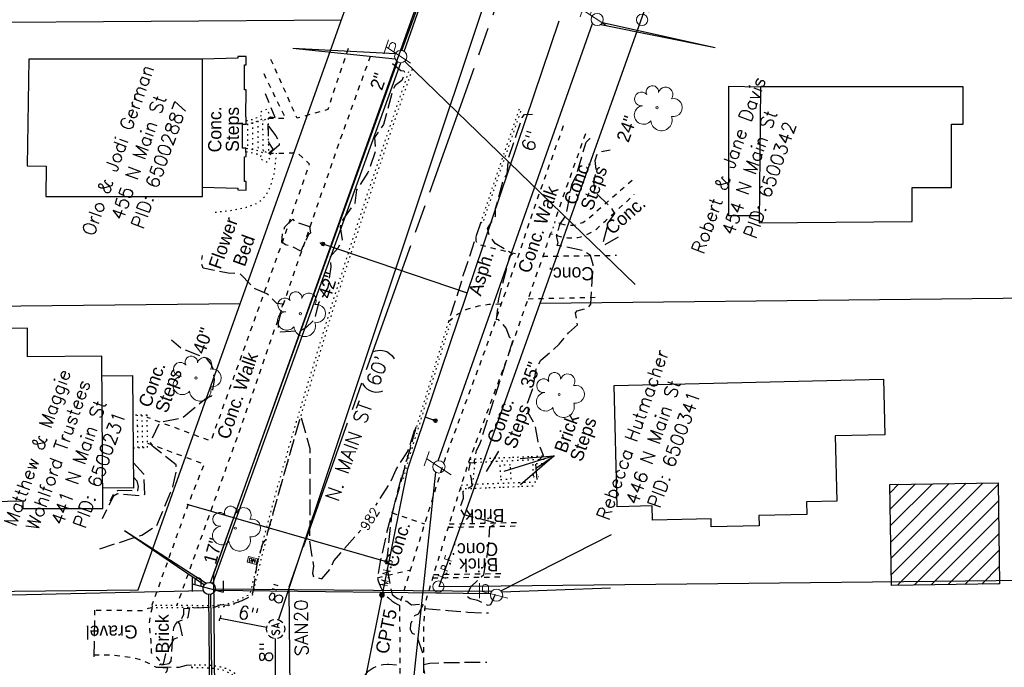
# Model space of a CAD drawing. Extents: x 2300122 to 2305194, y 360020 to 364238.
# Tile 65 of 93: x 2301739 to 2301948, y 362423 to 362561. Entities that reach past the tile are written whole.
import ezdxf
from ezdxf.enums import TextEntityAlignment as Align

# ---------------------------------------------------------------- set-up
doc = ezdxf.new("R2010")
doc.units = 0
doc.header["$LTSCALE"] = 20
doc.header["$MEASUREMENT"] = 0
doc.set_wipeout_variables(frame=1)
for name, pattern in [('CL', [2, 0.3, -0.15, 1.4, -0.15]), ('foctvex', [0]), ('gasex', [0]), ('OhDOT_USTN1', [0.055, 0.014, -0.041]), ('OhDOT_USTN3', [0.22, 0.165, -0.055]), ('OhDOT_USTN5', [0.11, 0.055, -0.055]), ('ohelecex', [0]), ('ohteleex', [0]), ('rowex', [0]), ('sanex', [0]), ('waterex', [0])]:
    doc.linetypes.add(name, pattern=pattern)
for name, color, linetype in [('BD_X_Building', 231, 'Continuous'), ('BD_X_Porch_or_Deck', 7, 'Continuous'), ('DT_X_Contour_Major', 132, 'OhDOT_USTN3'), ('DT_X_Contour_Minor', 136, 'OhDOT_USTN3'), ('DT_X_Contour_Text', 7, 'Continuous'), ('DV_X_Property_Line', 7, 'Continuous'), ('PV_X_Curb', 120, 'OhDOT_USTN1'), ('PV_X_Driveway', 7, 'OhDOT_USTN5'), ('PV_X_EOP', 7, 'OhDOT_USTN3'), ('PV_X_Steps', 120, 'OhDOT_USTN1'), ('PV_X_Text', 7, 'Continuous'), ('PV_X_Walk', 120, 'OhDOT_USTN5'), ('RD_P_Cells', 7, 'Continuous'), ('RD_X_Cells', 7, 'Continuous'), ('RW_X_CL', 6, 'CL'), ('RW_X_Fee_RW', 6, 'rowex'), ('RW_X_Text', 7, 'Continuous'), ('SV_P_Control_Cells_Set', 7, 'Continuous'), ('SV_X_Mon_Cells_Found', 7, 'Continuous'), ('SV_X_Text', 7, 'Continuous'), ('SV_X_Text_Name', 7, 'Continuous'), ('UT_X_Electric_Cells', 1, 'Continuous'), ('UT_X_Gas', 2, 'gasex'), ('UT_X_Gas_Text', 7, 'Continuous'), ('UT_X_Overhead_Electric', 1, 'ohelecex'), ('UT_X_Overhead_Telecom', 30, 'ohteleex'), ('UT_X_Sanitary_Cells', 3, 'Continuous'), ('UT_X_Sanitary_Line', 3, 'sanex'), ('UT_X_Sanitary_Text', 7, 'Continuous'), ('UT_X_Telecom_Cells', 30, 'Continuous'), ('UT_X_Water', 133, 'waterex'), ('UT_X_Water_Cells', 133, 'Continuous'), ('UT_X_Water_Text', 7, 'Continuous'), ('VG_X_Cells', 3, 'Continuous'), ('VG_X_Flower_Bed', 3, 'OhDOT_USTN1'), ('VG_X_Text', 7, 'Continuous')]:
    doc.layers.add(name, color=color, linetype=linetype)
doc.layers.add('RD_P_Cells (Construction)', color=7, linetype='Continuous', lineweight=0)
doc.styles.add('Simplex Normal (0.14)', font='Simplex.shx')
doc.styles.add('Straight Normal (0.14) Font 30', font='font30.shx', dxfattribs={"height": 0.14})
doc.styles.add('Straight-Normal', font='font30.shx', dxfattribs={"height": 0.14})

# ---------------------------------------------------------------- blocks, each defined once
blk = doc.blocks.new('smh')
at = {"linetype": 'Continuous', "flags": 128}
for points in [[(-0.33, 0.69), (-0.36, 0.71), (-0.4, 0.74), (-0.51, 0.78), (-0.65, 0.8), (-0.75, 0.8), (-0.79, 0.8), (-0.95, 0.76), (-1.09, 0.69), (-1.18, 0.59), (-1.2, 0.49), (-1.2, 0.41), (-1.18, 0.31), (-1.08, 0.22), (-0.38, -0.16), (-0.32, -0.21), (-0.29, -0.26), (-0.27, -0.33), (-0.27, -0.41), (-0.28, -0.48), (-0.29, -0.53), (-0.32, -0.6), (-0.34, -0.65), (-0.37, -0.69), (-0.41, -0.72), (-0.45, -0.75), (-0.5, -0.77), (-0.53, -0.79), (-0.65, -0.8), (-0.82, -0.8), (-0.94, -0.77), (-1.1, -0.69), (-1.2, -0.61)], [(0.21, -0.8), (0.71, 0.8), (1.2, -0.8)], [(1.08, -0.42), (0.34, -0.42)]]:
    blk.add_lwpolyline(points, dxfattribs=at)
at = {"linetype": 'Continuous'}
for start, end in [(130.0806, 170.0721), (70.0577, 110.1061), (10.0169, 50.0392), (190.0169, 230.0392), (250.0577, 290.0473), (310.0114, 350.0264)]:
    blk.add_arc((0, 0), 2, start, end, dxfattribs=at)
blk = doc.blocks.new('ODOT SANITARY MANHOLE')
blk.add_blockref('smh', (0, 0))
blk = doc.blocks.new('CONTINUE')
at = {"flags": 128}
blk.add_lwpolyline([(-0.02, -0.58, -0.273937), (0, 0, 0.273937), (0.02, 0.58)], format="xyb", dxfattribs=at)
blk = doc.blocks.new('TREE')
at = {"layer": 'VG_X_Cells', "color": 3, "linetype": 'Continuous', "lineweight": 0}
blk.add_circle((0, 0), 0.012, dxfattribs=at)
for centre, radius, start, end in [((-0.049, 0.168), 0.0658, 354.0047, 205.9741), ((0.091, 0.141), 0.0776, 323.83, 165.0376), ((-0.165, 0.093), 0.0735, 39.0625, 279.5412), ((-0.143, -0.077), 0.0987, 96.1722, 320.5737), ((0.173, 0.002), 0.0957, 259.1453, 101.4596), ((0.047, -0.13), 0.114, 184.9476, 19.4572)]:
    blk.add_arc(centre, radius, start, end, dxfattribs=at)
blk = doc.blocks.new('WSS')
at = {"layer": 'Defpoints', "color": 133, "linetype": 'Continuous', "lineweight": 30}
blk.add_point((0, 0), dxfattribs=at)
at = {"layer": 'UT_X_Water_Cells', "color": 133, "linetype": 'Continuous', "lineweight": 0}
for p, q in [((0.032, 0.106), (-0.032, 0.106)), ((0, 0.074), (0, 0.138)), ((0.02, 0.008), (0.055, -0.01))]:
    blk.add_line(p, q, dxfattribs=at)
at = {"layer": 'UT_X_Water_Cells', "color": 133, "linetype": 'Continuous', "lineweight": 0, "flags": 128}
for points in [[(-0.059, 0.045), (-0.074, 0.03), (-0.074, -0.03), (-0.059, -0.045)], [(-0.055, 0.035), (-0.041, -0.041), (-0.027, 0.035), (-0.013, -0.041), (0.001, 0.035)], [(0.045, 0.059), (0.03, 0.074), (-0.03, 0.074), (-0.045, 0.059)], [(0.059, -0.045), (0.074, -0.03), (0.074, 0.03), (0.059, 0.045)], [(-0.045, -0.059), (-0.03, -0.074), (0.03, -0.074), (0.045, -0.059)]]:
    blk.add_lwpolyline(points, dxfattribs=at)
at = {"layer": 'UT_X_Water_Cells', "color": 133, "linetype": 'Continuous', "lineweight": 0, "extrusion": (0, 0, -1)}
for centre, radius, start, end in [((-0.028, 0.02), 0.0135, 303.6324, 53.7413), ((-0.039, -0.005), 0.04, 61.3463, 118.6537), ((-0.037, -0.009), 0.0316, 235.6037, 316.3305), ((-0.044, -0.022), 0.017, 132.0642, 228.5117)]:
    blk.add_arc(centre, radius, start, end, dxfattribs=at)
blk = doc.blocks.new('MBP')
at = {"layer": 'RD_P_Cells', "color": 230, "linetype": 'Continuous', "lineweight": 13, "flags": 128}
blk.add_lwpolyline([(-0.1, 0.061), (0.1, 0.061), (0.1, -0.061), (-0.1, -0.061), (-0.1, 0.061)], close=True, dxfattribs=at)
for points in [[(-0.065, -0.04), (-0.065, 0.04), (-0.036, -0.04), (-0.008, 0.04), (-0.008, -0.04)], [(0.051, 0.003), (0.054, 0.007), (0.056, 0.009), (0.057, 0.01), (0.058, 0.012), (0.059, 0.014), (0.06, 0.016), (0.061, 0.02), (0.061, 0.022), (0.061, 0.025), (0.061, 0.029), (0.059, 0.032), (0.057, 0.034), (0.054, 0.037), (0.052, 0.038), (0.05, 0.039), (0.047, 0.04), (0.016, 0.04), (0.016, -0.04), (0.051, -0.04), (0.055, -0.037), (0.059, -0.034), (0.062, -0.029), (0.064, -0.024), (0.065, -0.018), (0.065, -0.014), (0.064, -0.01), (0.061, -0.005), (0.058, -0.001), (0.051, 0.003), (0.016, 0.003)]]:
    blk.add_lwpolyline(points, dxfattribs=at)
at = {"layer": 'RD_P_Cells (Construction)', "color": 230, "linetype": 'Continuous', "lineweight": 30}
blk.add_point((0, 0), dxfattribs=at)
blk = doc.blocks.new('ODOT MISC MAILBOX')
blk.add_blockref('MBP', (0, 0))
blk = doc.blocks.new('ODOT Elec Tele Pole')
at = {"layer": 'UT_X_Electric_Cells', "linetype": 'Continuous', "lineweight": 13}
for p, q in [((0.128, 0.18), (-0.032, 0.18)), ((0.048, 0.18), (-0.032, -0.12)), ((0.04, 0.15), (0.083, 0.15)), ((0.023, 0.086), (0.083, 0.086))]:
    blk.add_line(p, q, dxfattribs=at)
at = {"layer": 'UT_X_Electric_Cells', "linetype": 'Continuous', "lineweight": 0}
blk.add_circle((0, 0), 0.065, dxfattribs=at)
at = {"layer": 'UT_X_Electric_Cells', "linetype": 'Continuous', "lineweight": 13, "extrusion": (0, 0, -1)}
blk.add_arc((-0.083, 0.118), 0.0319, 88.8767, 271.1233, dxfattribs=at)
blk = doc.blocks.new('TLPW')
at = {"linetype": 'Continuous'}
for p, q in [((0.048, 0.18), (-0.04, -0.15)), ((0.128, 0.18), (-0.032, 0.18)), ((0.04, 0.15), (0.083, 0.15)), ((0.023, 0.086), (0.083, 0.086)), ((0.08, -0.15), (-0.04, -0.15))]:
    blk.add_line(p, q, dxfattribs=at)
blk.add_circle((0, 0), 0.065, dxfattribs=at)
at = {"linetype": 'Continuous', "extrusion": (0, 0, -1)}
blk.add_arc((-0.083, 0.118), 0.0319, 88.8767, 271.1233, dxfattribs=at)
blk = doc.blocks.new('ODOT ELEC TELE LIGHT POLE')
blk.add_blockref('TLPW', (0, 0))
blk = doc.blocks.new('TELP')
at = {"layer": 'UT_X_Telecom_Cells', "color": 30, "linetype": 'Continuous', "lineweight": 0}
for p, q in [((0.12, 0.15), (-0.04, 0.15)), ((0.04, 0.15), (-0.04, -0.15))]:
    blk.add_line(p, q, dxfattribs=at)
blk.add_circle((0, 0), 0.065, dxfattribs=at)
blk = doc.blocks.new('IPF')
at = {"layer": 'SV_X_Mon_Cells_Found', "color": 7, "linetype": 'Continuous', "lineweight": 0, "flags": 128}
for points in [[(0.101, 0.04), (0.118, 0.04)], [(0.11, -0.04), (0.11, 0.04)], [(0.188, -0.04), (0.188, 0.04), (0.214, 0.04), (0.217, 0.039), (0.221, 0.038), (0.223, 0.037), (0.224, 0.036), (0.226, 0.032), (0.228, 0.029), (0.229, 0.024), (0.229, 0.017), (0.229, 0.014), (0.227, 0.01), (0.225, 0.006), (0.223, 0.004), (0.221, 0.003), (0.219, 0.002), (0.214, 0.001), (0.188, 0.001)], [(0.338, 0.04), (0.3, 0.04), (0.3, -0.04)], [(0.3, 0.001), (0.327, 0.001)], [(0.101, -0.04), (0.118, -0.04)], [(0.157, -0.029), (0.16, -0.029), (0.162, -0.031), (0.164, -0.033), (0.164, -0.036), (0.162, -0.039), (0.16, -0.04), (0.157, -0.04), (0.156, -0.039), (0.154, -0.036), (0.154, -0.033), (0.156, -0.031), (0.157, -0.029)], [(0.27, -0.029), (0.273, -0.029), (0.274, -0.031), (0.276, -0.033), (0.276, -0.036), (0.274, -0.039), (0.273, -0.04), (0.27, -0.04), (0.268, -0.039), (0.267, -0.036), (0.267, -0.033), (0.268, -0.031), (0.27, -0.029)], [(0.377, -0.029), (0.38, -0.029), (0.382, -0.031), (0.383, -0.033), (0.383, -0.036), (0.382, -0.039), (0.38, -0.04), (0.377, -0.04), (0.376, -0.039), (0.374, -0.036), (0.374, -0.033), (0.376, -0.031), (0.377, -0.029)]]:
    blk.add_lwpolyline(points, dxfattribs=at)
at = {"layer": 'SV_X_Mon_Cells_Found', "color": 7, "linetype": 'Continuous', "lineweight": 0}
blk.add_circle((0, 0), 0.06, dxfattribs=at)
blk = doc.blocks.new('MAGS')
at = {"layer": 'SV_P_Control_Cells_Set', "linetype": 'foctvex'}
h = blk.add_hatch(color=7, dxfattribs=at)
edge = h.paths.add_edge_path()
edge.add_arc((0, 0), 0.0249, 0, 360)
at = {"layer": 'SV_P_Control_Cells_Set', "color": 7, "linetype": 'Continuous', "lineweight": 0, "flags": 128}
for points in [[(0.105, -0.04), (0.105, 0.04), (0.13, -0.04), (0.154, 0.04), (0.154, -0.04)], [(0.223, -0.04), (0.223, 0.04), (0.264, -0.04), (0.264, 0.04)], [(0.372, 0.034), (0.371, 0.036), (0.369, 0.037), (0.364, 0.039), (0.358, 0.04), (0.354, 0.04), (0.352, 0.04), (0.345, 0.038), (0.339, 0.034), (0.335, 0.029), (0.334, 0.024), (0.334, 0.02), (0.335, 0.015), (0.339, 0.011), (0.37, -0.008), (0.372, -0.01), (0.373, -0.013), (0.375, -0.017), (0.375, -0.02), (0.374, -0.024), (0.373, -0.027), (0.372, -0.03), (0.371, -0.032), (0.37, -0.034), (0.369, -0.036), (0.367, -0.038), (0.365, -0.039), (0.363, -0.039), (0.358, -0.04), (0.35, -0.04), (0.345, -0.039), (0.338, -0.034), (0.334, -0.031)], [(0.193, -0.029), (0.195, -0.029), (0.197, -0.031), (0.199, -0.033), (0.199, -0.036), (0.197, -0.039), (0.195, -0.04), (0.193, -0.04), (0.191, -0.039), (0.189, -0.036), (0.189, -0.033), (0.191, -0.031), (0.193, -0.029)], [(0.303, -0.029), (0.306, -0.029), (0.308, -0.031), (0.31, -0.033), (0.31, -0.036), (0.308, -0.039), (0.306, -0.04), (0.303, -0.04), (0.302, -0.039), (0.3, -0.036), (0.3, -0.033), (0.302, -0.031), (0.303, -0.029)], [(0.413, -0.029), (0.415, -0.029), (0.417, -0.031), (0.419, -0.033), (0.419, -0.036), (0.417, -0.039), (0.415, -0.04), (0.413, -0.04), (0.411, -0.039), (0.409, -0.036), (0.409, -0.033), (0.411, -0.031), (0.413, -0.029)]]:
    blk.add_lwpolyline(points, dxfattribs=at)
at = {"layer": 'SV_P_Control_Cells_Set', "color": 7, "linetype": 'Continuous', "lineweight": 0}
blk.add_circle((0, 0), 0.0249, dxfattribs=at)

msp = doc.modelspace()

# ---------------------------------------------------------------- hatches: boundary and pattern name
at = {"layer": 'BD_X_Building'}
h = msp.add_hatch(dxfattribs=at)
h.set_pattern_fill('ANSI31', color=256, scale=20)
h.paths.add_polyline_path([(2301923.82, 362440.8), (2301923.52, 362462.26), (2301946.51, 362462.58), (2301946.81, 362441.12)])

# ---------------------------------------------------------------- linework, layer by layer
at = {"layer": 'BD_X_Building', "flags": 128}
for points in [[(2301740.47, 362552.57), (2301740.47, 362552.58), (2301740.14, 362529.9), (2301744.15, 362529.89), (2301744.11, 362523.4), (2301777.37, 362523.4), (2301777.37, 362552.57), (2301740.47, 362552.57)], [(2301928.23, 362518.12), (2301928.23, 362525.35), (2301936.64, 362525.35), (2301936.64, 362538.76), (2301939.11, 362538.76), (2301939.11, 362546.73), (2301896.03, 362546.73), (2301895.69, 362517.8), (2301928.23, 362518.12)], [(2301739.18, 362458.78), (2301739.18, 362457.14), (2301756.21, 362457.14), (2301755.95, 362489.49), (2301740.2, 362489.36), (2301740.15, 362495.47), (2301720.66, 362495.34), (2301720.61, 362477.48), (2301715.68, 362477.51), (2301715.54, 362467.73), (2301719.45, 362467.68), (2301719.43, 362458.34), (2301739.18, 362458.78)], [(2301911.91, 362472.55), (2301912.23, 362458.69), (2301905.79, 362458.54), (2301905.86, 362455.86), (2301895.67, 362455.63), (2301895.72, 362453.44), (2301885.53, 362453.2), (2301885.49, 362454.95), (2301873.08, 362454.66), (2301873.01, 362457.67), (2301865.54, 362457.49), (2301864.93, 362483.24), (2301922.15, 362484.58), (2301922.42, 362472.79)], [(2301923.82, 362440.8), (2301923.52, 362462.26), (2301946.51, 362462.58), (2301946.81, 362441.12)]]:
    msp.add_lwpolyline(points, close=True, dxfattribs=at)
at = {"layer": 'BD_X_Porch_or_Deck'}
for points in [[(2301777.37, 362525.38), (2301784.91, 362525.17), (2301784.9, 362524.81), (2301786.69, 362524.78), (2301786.68, 362526.58), (2301786.34, 362526.58), (2301786.29, 362531.87), (2301786.65, 362531.88), (2301786.63, 362533.65), (2301785.92, 362533.66), (2301785.92, 362538.78), (2301786.61, 362538.78), (2301786.64, 362538.79), (2301786.65, 362540.31), (2301786.6, 362540.31), (2301786.65, 362546.08), (2301786.29, 362546.09), (2301786.34, 362551.38), (2301786.68, 362551.38), (2301786.69, 362553.18), (2301784.9, 362553.15), (2301784.91, 362552.78), (2301777.37, 362552.57)], [(2301895.7, 362519.27), (2301889.25, 362519.27), (2301889.25, 362546.82), (2301896.03, 362546.73)], [(2301755.99, 362485.33), (2301762.51, 362485.39), (2301762.75, 362461.48), (2301756.17, 362461.49)]]:
    msp.add_lwpolyline(points, dxfattribs=at)
at = {"layer": 'DT_X_Contour_Major', "elevation": 985, "flags": 128}
msp.add_lwpolyline([(2301865.74, 362514.77), (2301862.73, 362513.04), (2301862.47, 362513.35), (2301863.72, 362517.91), (2301865.02, 362519.81), (2301864.33, 362520.96), (2301861, 362524.13), (2301860.55, 362526.49), (2301861.08, 362528.89), (2301860.83, 362531.03), (2301861.31, 362532.38), (2301861.85, 362532.87), (2301864.04, 362533.31)], dxfattribs=at)
at = {"layer": 'DT_X_Contour_Minor', "flags": 128}
for points, elevation in [([(2301817.79, 362551.7), (2301819.55, 362550.18), (2301820.19, 362550.09), (2301820.42, 362549.64), (2301819.75, 362548.05), (2301818.37, 362546.96), (2301817.82, 362546.03), (2301815.85, 362538.74), (2301813.97, 362535.94), (2301814.19, 362533.11), (2301812.55, 362528.54), (2301810.12, 362524.81), (2301809.77, 362522.01), (2301806.96, 362518.23), (2301806.68, 362516.98), (2301807.07, 362514.23), (2301806.16, 362512.43), (2301804.55, 362510.62), (2301804.64, 362508.46), (2301804.02, 362504.07), (2301802.07, 362500.79), (2301801.11, 362497.19), (2301799.34, 362495.53), (2301798.08, 362494.85), (2301794, 362494.61), (2301793.57, 362494.94), (2301793.57, 362496.48), (2301794.44, 362500.52), (2301793.22, 362500.7), (2301791.09, 362502.72), (2301788.55, 362503.77), (2301785.36, 362507.02), (2301782.81, 362507.11), (2301777.51, 362508.17), (2301777.18, 362509.21), (2301777.37, 362510.88)], 983), ([(2301791.81, 362540.34), (2301792.84, 362540.18), (2301790.79, 362545.25)], 984), ([(2301839.61, 362438.85), (2301838.59, 362436.68), (2301838.09, 362436.53), (2301835.88, 362437.6), (2301834.31, 362437.92), (2301833.51, 362438.47), (2301834.45, 362440.5), (2301837.17, 362443.1), (2301838.04, 362447.81), (2301838.5, 362453.26), (2301839.89, 362453.98), (2301833.04, 362455.77), (2301832.09, 362457.21), (2301832.87, 362459.29), (2301832.77, 362460.83), (2301834.74, 362461.95), (2301834.6, 362463.49), (2301834, 362465.22), (2301834.38, 362466.91), (2301835.14, 362466.84), (2301835.61, 362469.45), (2301836.34, 362470.78), (2301843.49, 362493.11), (2301842.75, 362493.4), (2301841.96, 362495.41), (2301840.29, 362497.3), (2301839.86, 362497.18), (2301840.36, 362501.68), (2301842.73, 362510.82), (2301843.3, 362511.23), (2301839.61, 362513.41), (2301838.36, 362515.21), (2301837.94, 362516.58), (2301839.7, 362519.28), (2301839.69, 362520.88), (2301841.35, 362527.01), (2301842.18, 362528.18), (2301842.49, 362531.74), (2301845.36, 362540.23), (2301845.86, 362540.85), (2301847.56, 362540.87)], 983), ([(2301791.61, 362532.47), (2301791.59, 362532.69), (2301792.41, 362533.44), (2301791.46, 362534.89), (2301791.35, 362538.79)], 982), ([(2301791.4, 362538.33), (2301792.94, 362536.27), (2301793.72, 362534.9), (2301793.69, 362534.31), (2301791.65, 362532.52), (2301791.89, 362532.32)], 983), ([(2301848.54, 362463.29), (2301848.23, 362466.73), (2301849.84, 362468.37), (2301848.74, 362471.3), (2301848.18, 362474.63), (2301846.61, 362477.42), (2301846.73, 362479.08), (2301846.48, 362479.45), (2301847.77, 362483.12), (2301848.31, 362486.75), (2301849.33, 362488.66), (2301853.24, 362492.01), (2301855.16, 362494.45), (2301857.11, 362496.14), (2301856.69, 362498.7), (2301857.01, 362499.15), (2301859.41, 362499.78), (2301859.91, 362500.54), (2301860.45, 362508.93), (2301859.9, 362510.85), (2301858.28, 362511.93), (2301852.8, 362513.03), (2301852.99, 362513.63), (2301852.71, 362514.8), (2301853.32, 362517.45), (2301854.7, 362519.43), (2301855.87, 362525.86), (2301856.78, 362527.71), (2301858.92, 362534.92), (2301859.7, 362535.71), (2301860.22, 362535.79)], 984), ([(2301755.56, 362448.58), (2301764.47, 362451.47), (2301767.64, 362453.45), (2301771.09, 362461.71), (2301771.89, 362465.39), (2301771.76, 362466.39), (2301766.75, 362470.38), (2301766.29, 362471.2), (2301768.31, 362475.43), (2301773.17, 362476.44), (2301778.15, 362480.54), (2301779.39, 362481.1), (2301779.92, 362484.44), (2301779.75, 362486.44), (2301779.25, 362487.82), (2301778.24, 362489.05), (2301772.89, 362491.1), (2301770.78, 362492.9)], 983), ([(2301656.63, 362259.4), (2301656.66, 362261.4), (2301657.9, 362261.54), (2301662.24, 362259.87), (2301665.03, 362257.51), (2301668.85, 362256.44), (2301674.15, 362252.47), (2301674.98, 362252.3), (2301677.15, 362253.19), (2301680.02, 362253.44), (2301681.53, 362253.16), (2301684.22, 362252), (2301689.7, 362250.75), (2301695.29, 362248.53), (2301697.89, 362248.33), (2301704.5, 362245.71), (2301711.4, 362245), (2301719.16, 362243.74), (2301724.83, 362243.69), (2301728.32, 362243.06), (2301733.16, 362243.53), (2301740.2, 362243.73), (2301744.29, 362242.93), (2301748.92, 362242.47), (2301753.4, 362242.68), (2301760.66, 362243.82), (2301761.94, 362244.71), (2301764.61, 362245.86), (2301765.47, 362246.7), (2301766.48, 362252.38), (2301767.34, 362261.48), (2301768.2, 362284.25), (2301767.96, 362286.36), (2301767.85, 362306.31), (2301768.61, 362307.46), (2301768.61, 362310.34), (2301769.96, 362311.67), (2301770.07, 362312.25), (2301769.55, 362312.67), (2301770.54, 362315.16), (2301770.56, 362316.8), (2301769.85, 362319.36), (2301768.43, 362322.03), (2301767.73, 362327.86), (2301767.48, 362338.61), (2301766.96, 362343.32), (2301766.18, 362362.12), (2301757, 362363.88), (2301758.45, 362365.99), (2301765.86, 362366.89), (2301766.69, 362368.06), (2301767.04, 362381.93), (2301765.94, 362383.1), (2301763.59, 362384.48), (2301761.32, 362384.78), (2301763.24, 362385.68), (2301767.34, 362388.82), (2301767.11, 362400.27), (2301766.23, 362405.71), (2301764.98, 362408.95), (2301766.63, 362412.98), (2301768.55, 362420.93), (2301769.82, 362422.53), (2301769.98, 362423.2), (2301767.56, 362423.38), (2301768.51, 362424.13), (2301769.1, 362424.05), (2301769.57, 362426.25), (2301771.39, 362429.47), (2301773.12, 362430.01), (2301772.6, 362432.66), (2301772.11, 362433.12), (2301772.89, 362433.54), (2301773.43, 362434.67), (2301773.43, 362435.9), (2301780.15, 362436.23), (2301781.28, 362436.76), (2301782.7, 362436.58), (2301785.79, 362437.56), (2301787.63, 362438.49), (2301788.18, 362439.39), (2301789.07, 362445.66), (2301790.24, 362449.68), (2301790.77, 362450.38), (2301798.29, 362476.73), (2301800.19, 362469.91), (2301800.16, 362450.25), (2301800.97, 362444.86), (2301800.74, 362443.38), (2301800.98, 362442.62), (2301802.72, 362442.21), (2301804.54, 362444.22), (2301805.33, 362446.02), (2301812.8, 362454.58), (2301814.2, 362457.79), (2301817.38, 362462.69), (2301818.52, 362465.42), (2301820.98, 362469.14), (2301822.8, 362474.69), (2301817.57, 362455.6), (2301816.45, 362445.38), (2301817.68, 362438.85), (2301818.83, 362438.01), (2301820.8, 362437.45), (2301821.78, 362436.67), (2301824.4, 362436.9), (2301823.26, 362434.69), (2301822.47, 362434.31), (2301821.58, 362432.59), (2301821.55, 362431.39), (2301821.98, 362430.68), (2301822.84, 362430.19), (2301824.36, 362425.96), (2301824.38, 362423.13), (2301826.03, 362413.75), (2301826.79, 362412.94), (2301836.92, 362412.83), (2301837.61, 362413.42)], 982), ([(2301762.72, 362466.86), (2301764.84, 362464.48), (2301765.07, 362460.11), (2301764.28, 362459.78), (2301759.33, 362460.21), (2301758.44, 362459.75), (2301756.04, 362454.95)], 983), ([(2301762.74, 362463.77), (2301763.45, 362463), (2301763.74, 362461.82), (2301763.6, 362460.88), (2301759.44, 362460.97), (2301758.59, 362460.49), (2301757.72, 362458.71)], 982), ([(2301754.35, 362425.64), (2301754.53, 362435.5)], 982)]:
    msp.add_lwpolyline(points, dxfattribs=dict(at, elevation=elevation))
at = {"layer": 'DT_X_Contour_Minor', "elevation": 983, "flags": 128}
msp.add_lwpolyline([(2301800.12, 362517.02), (2301800.34, 362515.63), (2301799.93, 362515.34), (2301798.26, 362511.77), (2301796.18, 362512.88), (2301795, 362513.14), (2301794.26, 362513.69), (2301794.41, 362515.76), (2301794.92, 362516.99), (2301796.58, 362518.6), (2301796.95, 362518.09), (2301800.12, 362517.02)], close=True, dxfattribs=at)
at = {"layer": 'DV_X_Property_Line'}
for points in [[(2301645.05, 362559.83), (2301806.9, 362560.94)], [(2301625.43, 362498.98), (2301785.42, 362500.71)]]:
    msp.add_lwpolyline(points, dxfattribs=at)
at = {"layer": 'DV_X_Property_Line', "flags": 128}
msp.add_lwpolyline([(2301849.15, 362500.77), (2302006.59, 362502.48)], dxfattribs=at)
at = {"layer": 'PV_X_Curb', "flags": 128}
for points in [[(2301821.94, 362550.38), (2301820.65, 362546.64), (2301819.23, 362542.58), (2301816.05, 362533.1), (2301815.76, 362532.17), (2301812.6, 362522.68), (2301811.29, 362518.73), (2301808.23, 362509.21), (2301806.86, 362504.92), (2301804.84, 362498.55), (2301801.95, 362488.98), (2301800.73, 362484.97), (2301797.85, 362475.4), (2301796.53, 362470.99), (2301793.8, 362461.37), (2301793.71, 362461.04), (2301791.08, 362451.39), (2301789.77, 362446.22), (2301788.43, 362440.55), (2301787.95, 362438.63), (2301786.3, 362437.78), (2301784.98, 362437.17), (2301784.05, 362436.82), (2301782.97, 362436.49), (2301781.9, 362436.26), (2301781.36, 362436.2), (2301780.23, 362436.08), (2301779.7, 362436.05), (2301778.89, 362436.03), (2301774.62, 362436.07), (2301771.96, 362436.06), (2301769.41, 362436.06), (2301766.7, 362436.06), (2301766.79, 362436.57), (2301769.41, 362436.56), (2301771.96, 362436.56), (2301774.62, 362436.57), (2301778.88, 362436.53), (2301779.67, 362436.55), (2301780.18, 362436.58), (2301781.31, 362436.7), (2301781.82, 362436.75), (2301782.85, 362436.98), (2301783.89, 362437.29), (2301784.79, 362437.63), (2301786.08, 362438.23), (2301787.52, 362438.98), (2301787.94, 362440.67), (2301789.29, 362446.34), (2301790.6, 362451.52), (2301793.23, 362461.17), (2301793.32, 362461.51), (2301796.05, 362471.13), (2301797.37, 362475.55), (2301800.26, 362485.12), (2301801.47, 362489.12), (2301804.36, 362498.7), (2301806.39, 362505.07), (2301807.75, 362509.37), (2301810.81, 362518.89), (2301812.12, 362522.84), (2301815.28, 362532.32), (2301815.58, 362533.26), (2301818.76, 362542.75), (2301820.18, 362546.8), (2301821.47, 362550.55)], [(2301844.68, 362541.94), (2301839.85, 362527.85), (2301837.43, 362520.64), (2301836.53, 362517.96), (2301837.01, 362517.8), (2301837.9, 362520.49), (2301840.32, 362527.69), (2301845.15, 362541.78)], [(2301829.67, 362496.86), (2301829.53, 362496.41), (2301827.32, 362489.21), (2301822.92, 362474.63), (2301820.8, 362467.93), (2301819.64, 362463.62), (2301820.12, 362463.49), (2301821.28, 362467.79), (2301823.4, 362474.48), (2301827.8, 362489.07), (2301830.01, 362496.26), (2301830.37, 362497.43)]]:
    msp.add_lwpolyline(points, dxfattribs=at)
msp.add_lwpolyline([(2301775.07, 362423.36), (2301775.67, 362423.37), (2301777.83, 362423.34), (2301779.3, 362423.26), (2301781.21, 362422.95), (2301781.54, 362422.91), (2301781.98, 362422.75), (2301782.1, 362422.7), (2301782.55, 362422.48), (2301783.28, 362422.13), (2301783.93, 362421.68), (2301784.63, 362421.1), (2301785.4, 362420.39), (2301785.81, 362419.96), (2301785.83, 362419.92), (2301785.84, 362419.81), (2301785.86, 362419.58), (2301785.82, 362418.99), (2301785.55, 362414.71), (2301785.02, 362406.34), (2301784.97, 362405.34), (2301784.83, 362402.78), (2301784.72, 362400.52), (2301784.65, 362398.73), (2301784.49, 362393.73), (2301784.32, 362388.53), (2301784.3, 362388.11), (2301784.07, 362378.11), (2301784.02, 362376.94), (2301784.02, 362375.31), (2301784.02, 362373.89), (2301784.05, 362363.89), (2301784.06, 362363.17), (2301784.2, 362353.17), (2301784.22, 362351.63), (2301784.29, 362341.63), (2301784.3, 362331.64), (2301784.34, 362327.36), (2301784.44, 362317.35), (2301784.61, 362307.83), (2301784.59, 362305.25), (2301784.59, 362304.44), (2301784.44, 362303.96), (2301784.92, 362303.81), (2301785.09, 362304.37), (2301785.09, 362305.25), (2301785.11, 362307.83), (2301784.94, 362317.36), (2301784.84, 362327.36), (2301784.8, 362331.64), (2301784.79, 362341.64), (2301784.72, 362351.64), (2301784.7, 362353.18), (2301784.56, 362363.18), (2301784.55, 362363.89), (2301784.52, 362373.89), (2301784.52, 362375.31), (2301784.52, 362376.93), (2301784.57, 362378.1), (2301784.8, 362388.09), (2301784.82, 362388.52), (2301784.99, 362393.72), (2301785.15, 362398.71), (2301785.22, 362400.49), (2301785.32, 362402.75), (2301785.47, 362405.31), (2301785.52, 362406.31), (2301786.04, 362414.68), (2301786.32, 362418.96), (2301786.36, 362419.58), (2301786.34, 362419.85), (2301786.31, 362420.08), (2301786.21, 362420.26), (2301785.76, 362420.75), (2301784.96, 362421.48), (2301784.24, 362422.08), (2301783.53, 362422.57), (2301782.77, 362422.93), (2301782.3, 362423.16), (2301782.16, 362423.22), (2301781.66, 362423.39), (2301781.28, 362423.44), (2301779.35, 362423.76), (2301777.85, 362423.84), (2301775.67, 362423.87), (2301775.07, 362423.86), (2301775.07, 362423.36)], close=True, dxfattribs=at)
at = {"layer": 'PV_X_Driveway', "flags": 128}
for points in [[(2301835.49, 362514.8), (2301835.49, 362513.98), (2301835.73, 362513.55), (2301836.01, 362513.22), (2301844.58, 362511.12)], [(2301849.73, 362510.73), (2301859.72, 362510.85), (2301865.36, 362510.92)], [(2301846.58, 362501.7), (2301856.65, 362501.91), (2301861.97, 362502.02)], [(2301829.67, 362496.86), (2301831.6, 362498.42), (2301833.58, 362499.47), (2301836.04, 362500.16), (2301838.25, 362500.53), (2301840.58, 362500.6), (2301840.8, 362500.6)], [(2301817.67, 362456.19), (2301822.45, 362454.56), (2301824.57, 362453.84)], [(2301829.59, 362453.13), (2301834.63, 362453.24), (2301839.63, 362453.34), (2301844.66, 362453.45)], [(2301829.81, 362453.84), (2301832.9, 362453.91), (2301835.89, 362453.98), (2301838.89, 362454.05), (2301841.88, 362454.12), (2301844.88, 362454.19), (2301845.12, 362454.2)], [(2301814.57, 362442.43), (2301819.48, 362443.58), (2301821.56, 362444.06)], [(2301826.5, 362443.1), (2301831.74, 362443.18), (2301836.74, 362443.26), (2301841.21, 362443.33)], [(2301826.29, 362442.4), (2301829.37, 362442.44), (2301832.37, 362442.49), (2301835.36, 362442.53), (2301838.36, 362442.57), (2301840.98, 362442.6)], [(2301766.7, 362436.06), (2301765.81, 362435.91), (2301765.29, 362435.53), (2301764.49, 362435.37), (2301760.68, 362435.42), (2301754.53, 362435.49)], [(2301766.7, 362436.06), (2301766.7, 362436.06), (2301766.19, 362434.27), (2301766.03, 362432.28), (2301766.37, 362429.09), (2301766.47, 362426.56), (2301767.7, 362425.44), (2301768.61, 362424.29), (2301768.86, 362423.97)], [(2301754.31, 362426.03), (2301757.98, 362426.03), (2301762.35, 362425.54), (2301763.91, 362425.1), (2301765.62, 362424.44), (2301766.82, 362423.83), (2301767.55, 362423.39)]]:
    msp.add_lwpolyline(points, dxfattribs=at)
at = {"layer": 'PV_X_EOP', "flags": 128}
for points in [[(2301836.53, 362517.96), (2301832.76, 362506.53), (2301830.82, 362500.38), (2301830.23, 362498.62), (2301829.97, 362497.82), (2301829.67, 362496.86)], [(2301819.64, 362463.62), (2301817.77, 362456.54), (2301816.77, 362453.04), (2301815.14, 362445.84), (2301814.56, 362442.37), (2301814.83, 362441.55), (2301815.31, 362440.36), (2301815.8, 362439.33), (2301816.06, 362438.97), (2301816.62, 362438.39), (2301816.89, 362438.12), (2301817.62, 362437.49), (2301818.29, 362437.06), (2301818.93, 362436.71), (2301819.3, 362436.51)], [(2301775.07, 362423.86), (2301773.89, 362423.76), (2301772.38, 362423.36), (2301767.55, 362423.39), (2301768.45, 362423.9), (2301770.3, 362424.2), (2301770.75, 362424.69), (2301771.07, 362430.09), (2301771.32, 362431.85), (2301771.63, 362432.49), (2301772.05, 362433.05), (2301772.81, 362433.37), (2301773.86, 362433.81), (2301774.37, 362434.02), (2301774.67, 362436.07)], [(2301824.63, 362435.91), (2301829.64, 362435.48), (2301833.82, 362435.12), (2301838.18, 362434.93)], [(2301808.79, 362386.47), (2301808.92, 362390.76), (2301809.07, 362393.61), (2301809.68, 362400.7), (2301811.23, 362418.63), (2301811.43, 362420.38), (2301811.62, 362420.95), (2301811.78, 362421.34), (2301811.99, 362421.69), (2301812.61, 362422.56), (2301813.65, 362423.29), (2301814.64, 362423.76), (2301815.78, 362424.02), (2301816.69, 362424.08), (2301817.02, 362424.03), (2301819.35, 362423.86)], [(2301824.35, 362423.99), (2301825.73, 362424.3), (2301829.87, 362424.43), (2301834.87, 362424.47), (2301837.82, 362424.49)]]:
    msp.add_lwpolyline(points, dxfattribs=at)
at = {"layer": 'PV_X_Steps', "flags": 128}
for points in [[(2301786.64, 362538.79), (2301787.1, 362538.87), (2301787.5, 362538.95), (2301787.94, 362539.06), (2301788.4, 362539.21), (2301788.69, 362539.3), (2301789.2, 362539.5), (2301789.55, 362539.65), (2301790.1, 362539.91), (2301790.27, 362539.56), (2301791.86, 362540.36), (2301791.09, 362541.96), (2301789.48, 362541.18), (2301789.8, 362540.51), (2301789.67, 362540.45), (2301789.13, 362540.18), (2301788.52, 362539.95), (2301787.91, 362539.72), (2301787.3, 362539.56), (2301786.95, 362539.5), (2301786.64, 362539.48)], [(2301786.66, 362532.98), (2301787.31, 362532.87), (2301787.98, 362532.72), (2301788.94, 362532.46), (2301789.56, 362532.27), (2301789.82, 362532.14), (2301789.52, 362531.54), (2301791.22, 362530.66), (2301792.02, 362532.24), (2301790.43, 362533.07), (2301790.22, 362532.7), (2301789.71, 362532.92), (2301789.29, 362533.04), (2301788.48, 362533.28), (2301787.84, 362533.41), (2301787.21, 362533.53), (2301786.65, 362533.61)]]:
    msp.add_lwpolyline(points, dxfattribs=at)
at = {"layer": 'PV_X_Steps'}
for points in [[(2301788.08, 362533.36), (2301788.06, 362539.1)], [(2301789.13, 362539.48), (2301789.19, 362533.07)], [(2301790.43, 362533.07), (2301790.32, 362533.11), (2301790.2, 362539.54), (2301790.27, 362539.56)], [(2301791.31, 362540.04), (2301791.4, 362532.59)], [(2301786.95, 362538.84), (2301786.99, 362533.56)], [(2301762.67, 362470), (2301764.68, 362470.08), (2301765.72, 362470.12), (2301765.62, 362476.96), (2301762.6, 362476.92)], [(2301763.69, 362470.04), (2301763.6, 362474.62), (2301763.56, 362476.93)], [(2301764.69, 362470.08), (2301764.57, 362476.95)], [(2301834.21, 362467.63), (2301837.29, 362467.76), (2301840.28, 362467.89), (2301843.26, 362468.02), (2301844.28, 362468.06), (2301847.27, 362468.19), (2301850.27, 362468.32)], [(2301832.4, 362462.12), (2301834.83, 362462.18), (2301835.33, 362466.92), (2301833.92, 362466.83)], [(2301850.02, 362467.55), (2301840.05, 362467.12), (2301835.32, 362466.86)], [(2301840.6, 362466.29), (2301840.75, 362463.29), (2301842.98, 362463.4), (2301842.83, 362466.38), (2301840.6, 362466.29)], [(2301849.67, 362466.64), (2301847.58, 362466.57), (2301847.68, 362463.89), (2301848.9, 362463.93)], [(2301832.14, 362461.3), (2301835.25, 362461.43), (2301838.23, 362461.56), (2301841.21, 362461.68), (2301842.23, 362461.72), (2301845.23, 362461.84), (2301847.98, 362461.96)], [(2301848.24, 362462.73), (2301844.8, 362462.59), (2301834.83, 362462.22)]]:
    msp.add_lwpolyline(points, dxfattribs=at)
msp.add_lwpolyline([(2301852.64, 362515.16), (2301853.45, 362517.66), (2301853.4, 362517.68), (2301852.33, 362518), (2301852.28, 362518.02), (2301851.47, 362515.5), (2301851.52, 362515.48), (2301852.59, 362515.18), (2301852.64, 362515.16)], close=True, dxfattribs=at)
at = {"layer": 'PV_X_Text'}
for points in [[(2301837.73, 362464.98), (2301840.35, 362469.33)], [(2301852.11, 362468.3), (2301841.46, 362464.96)], [(2301844.92, 362467.76), (2301852.11, 362468.3)], [(2301852.11, 362468.3), (2301844.96, 362462.18)], [(2301848.36, 362465.77), (2301852.11, 362468.3)]]:
    msp.add_lwpolyline(points, dxfattribs=at)
at = {"layer": 'PV_X_Walk', "flags": 128}
for points in [[(2301808.32, 362554.83), (2301805.15, 362545.34), (2301804.01, 362541.9), (2301797.49, 362540.02), (2301793.44, 362549.17), (2301791.68, 362553.13)], [(2301813.03, 362553.19), (2301809.64, 362543.79), (2301806.28, 362534.5), (2301803.02, 362525.05), (2301799.75, 362515.6), (2301798.48, 362511.94), (2301795.21, 362502.47), (2301791.95, 362493.02), (2301788.69, 362483.57), (2301785.82, 362475.25), (2301782.44, 362465.83), (2301779.06, 362456.42), (2301775.68, 362447.01), (2301772.3, 362437.59), (2301771.93, 362436.56)], [(2301790.4, 362549.55), (2301794.75, 362540.56), (2301795.03, 362539.98), (2301791.31, 362539.95)], [(2301854.07, 362538.4), (2301850.71, 362528.99), (2301848.97, 362524.12), (2301845.76, 362514.61), (2301844.28, 362510.24), (2301840.98, 362500.83), (2301837.74, 362491.61), (2301834.29, 362482.27), (2301830.82, 362472.89), (2301828.94, 362467.77), (2301825.95, 362458.23), (2301825.91, 362458.11), (2301824.68, 362454.17), (2301821.73, 362444.61), (2301821.55, 362444.01), (2301819.35, 362436.96), (2301819.27, 362436.27), (2301819.33, 362426.27), (2301819.35, 362423.05), (2301819.35, 362413.04), (2301819.36, 362407.38), (2301819.39, 362397.37), (2301819.42, 362387.37), (2301819.43, 362386.2), (2301819.55, 362376.17), (2301819.67, 362366.18), (2301819.78, 362357.19), (2301819.87, 362347.2), (2301819.96, 362337.2), (2301820.02, 362330.96), (2301820.17, 362320.94), (2301820.22, 362317.34), (2301815.22, 362317.16), (2301810.23, 362316.99), (2301809.72, 362316.97)], [(2301858.78, 362536.72), (2301855.42, 362527.3), (2301853.68, 362522.44), (2301852.2, 362518.05), (2301852.28, 362518.02)], [(2301791.4, 362532.6), (2301797.56, 362532.7), (2301800.08, 362530.33), (2301798.76, 362526.52), (2301795.5, 362517.07), (2301794.23, 362513.41), (2301790.85, 362504.01), (2301787.47, 362494.6), (2301784.08, 362485.19), (2301781.11, 362476.92), (2301779.14, 362471.45), (2301775.63, 362472.76), (2301765.63, 362476.48)], [(2301853.45, 362517.66), (2301854.55, 362517.36), (2301855.29, 362517.28), (2301856.18, 362517.3), (2301857.04, 362517.48), (2301858.22, 362517.9), (2301859.14, 362518.51), (2301866.66, 362525.09), (2301868.96, 362527.1)], [(2301852.64, 362515.16), (2301853.75, 362514.84), (2301854.27, 362514.74), (2301854.96, 362514.65), (2301855.75, 362514.64), (2301857.17, 362514.7), (2301857.82, 362514.84), (2301858.98, 362515.28), (2301860.29, 362515.95), (2301861.18, 362516.57), (2301863.03, 362518.25), (2301865.01, 362520.04), (2301869.17, 362523.82)], [(2301851.47, 362515.5), (2301851.35, 362515.53), (2301850.5, 362513.01), (2301849.02, 362508.64), (2301845.7, 362499.17), (2301842.46, 362489.95), (2301838.98, 362480.54), (2301835.51, 362471.15), (2301833.62, 362466.04), (2301830.68, 362456.62), (2301829.45, 362452.68), (2301826.51, 362443.14), (2301826.33, 362442.54), (2301824.71, 362437.04), (2301824.39, 362432.28), (2301824.35, 362423.02), (2301824.35, 362413.04), (2301824.36, 362407.38), (2301824.39, 362397.39), (2301824.42, 362387.39), (2301824.43, 362386.21), (2301824.55, 362376.24), (2301824.67, 362366.24), (2301824.78, 362357.25), (2301824.87, 362347.24), (2301824.96, 362337.24), (2301825.02, 362331), (2301825.17, 362321.02), (2301825.23, 362316.82), (2301837.63, 362317.12)], [(2301765.7, 362471.03), (2301777.72, 362466.58), (2301774.35, 362458.11), (2301770.97, 362448.69), (2301767.6, 362439.28), (2301766.62, 362436.58), (2301766.79, 362436.57)]]:
    msp.add_lwpolyline(points, dxfattribs=at)
at = {"layer": 'RW_X_CL'}
msp.add_lwpolyline([(2301809.27, 360843.01), (2301795.81, 362440.51), (2302015.45, 363056.38)], dxfattribs=at)
at = {"layer": 'RW_X_Fee_RW', "flags": 128}
for points in [[(2301827.66, 362440.53), (2301935.51, 362742.92)], [(2301763.71, 362439.83), (2301857.01, 362701.44)], [(2301827.66, 362440.53), (2302347.52, 362446.18)], [(2301605.82, 362438.12), (2301763.71, 362439.83)]]:
    msp.add_lwpolyline(points, dxfattribs=at)
at = {"layer": 'UT_X_Gas', "flags": 128}
msp.add_lwpolyline([(2301786.46, 360800.71), (2301783.63, 361136.44), (2301784.02, 361143.61), (2301784.48, 361163.63), (2301784.75, 361199.89), (2301783.93, 361340.84), (2301782.25, 361414.15), (2301781.91, 361479.56), (2301779.96, 361510.8), (2301778.46, 361553.41), (2301777.37, 361599.67), (2301776.66, 361652.8), (2301775.71, 361756.61), (2301773.99, 361889.38), (2301774.09, 361989.44), (2301773.4, 362075.74), (2301772.37, 362166.93), (2301773.24, 362216.32), (2301771.88, 362265.5), (2301781.28, 362265.58), (2301779.78, 362443.22), (2301826.67, 362574.68)], dxfattribs=at)
at = {"layer": 'UT_X_Overhead_Electric', "flags": 128}
for points in [[(2301819.75, 362554.42), (2301833.46, 362591.8)], [(2301862.44, 362560.41), (2301886.35, 362555.08)], [(2301796.57, 362554.94), (2301818.39, 362553.79)], [(2301779.11, 362441.39), (2301818.82, 362552.04)], [(2301760.81, 362452.44), (2301777.79, 362440.94)], [(2301779.62, 362343.79), (2301778.7, 362438.83)], [(2301780.09, 362440.04), (2301838.96, 362439.6)]]:
    msp.add_lwpolyline(points, dxfattribs=at)
at = {"layer": 'UT_X_Overhead_Electric', "linetype": 'Continuous', "flags": 128}
msp.add_lwpolyline([(2301840.81, 362439.63), (2301864.31, 362451.64)], dxfattribs=at)
at = {"layer": 'UT_X_Overhead_Telecom', "flags": 128}
for points in [[(2301820.29, 362554.19), (2301833.46, 362591.8)], [(2301862.06, 362559.97), (2301886.35, 362555.08)], [(2301796.57, 362554.94), (2301818.31, 362552.66)], [(2301779.57, 362441.17), (2301819.58, 362551.84)], [(2301817.88, 362379.07), (2301826.99, 362464.85)], [(2301760.81, 362452.44), (2301778.18, 362441.27)], [(2301780.33, 362343.75), (2301779.13, 362438.87)]]:
    msp.add_lwpolyline(points, dxfattribs=at)
for points, elevation in [([(2301827.49, 362467.26), (2301860.28, 362560.2)], 982.79), ([(2301780.05, 362439.76), (2301838.66, 362439.09)], 982.06)]:
    msp.add_lwpolyline(points, dxfattribs=dict(at, elevation=elevation))
at = {"layer": 'UT_X_Overhead_Telecom', "linetype": 'Continuous', "flags": 128}
for points in [[(2301820.34, 362552.13), (2301869.39, 362504.73)], [(2301777.6, 362439.62), (2301705.47, 362438.01)], [(2301840.99, 362439.42), (2301864.11, 362440.27)]]:
    msp.add_lwpolyline(points, dxfattribs=at)
at = {"layer": 'UT_X_Sanitary_Line', "flags": 128}
for points in [[(2301793.56, 362433.43), (2301882.78, 362700.49)], [(2301781.15, 362433.83), (2301790.97, 362431.92)], [(2301793.13, 362042.06), (2301792.93, 362429.53)]]:
    msp.add_lwpolyline(points, dxfattribs=at)
at = {"layer": 'UT_X_Water'}
for points in [[(2301822.33, 361352.17), (2301814.9, 361607.27), (2301814.12, 361708.71), (2301812.25, 361841.29), (2301812.28, 361843.15), (2301811.87, 361956.26), (2301810.85, 362072.87), (2301812.89, 362166.3), (2301809.1, 362352.78), (2301811.59, 362418.91), (2301821.03, 362465.59), (2301853.18, 362560.74)], [(2301802.99, 362513.34), (2301833.66, 362502.98)], [(2301826.91, 362475.78), (2301824.72, 362476.51)], [(2301817, 362445.64), (2301774.09, 362457.98)]]:
    msp.add_lwpolyline(points, dxfattribs=at)
at = {"layer": 'VG_X_Flower_Bed', "flags": 128}
msp.add_lwpolyline([(2301780.05, 362520.08), (2301783.4, 362520.43), (2301786.75, 362521.14), (2301789.16, 362522.05), (2301790.82, 362523.53), (2301791.82, 362525.5), (2301792.69, 362528.47), (2301792.94, 362530.86), (2301793.12, 362532.63)], dxfattribs=at)

# ---------------------------------------------------------------- block references
at = {"layer": 'RD_X_Cells', "xscale": 10.00000000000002, "yscale": 10.00000000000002, "zscale": 10.00000000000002, "rotation": 166.6358538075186}
msp.add_blockref('ODOT MISC MAILBOX', (2301787.96, 362446.09), dxfattribs=at)
at = {"layer": 'SV_P_Control_Cells_Set', "color": 7, "linetype": 'Continuous', "lineweight": 0, "xscale": 20, "yscale": 20, "zscale": 20, "rotation": 78.5663709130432}
msp.add_blockref('MAGS', (2301815.52, 362438.78, 981.87), dxfattribs=at)
at = {"layer": 'SV_X_Mon_Cells_Found', "xscale": 20, "yscale": 20, "zscale": 20, "rotation": 70.37168007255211}
for p in [(2301870.84, 362560.95), (2301827.54, 362440.55)]:
    msp.add_blockref('IPF', p, dxfattribs=at)
at = {"layer": 'UT_X_Electric_Cells'}
for name, p, xscale, yscale, zscale, rotation in [('ODOT Elec Tele Pole', (2301861.29, 362561.02), 20.00000000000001, 20.00000000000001, 20.00000000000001, 71.29777777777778), ('ODOT Elec Tele Pole', (2301819.52, 362553.14), 20.00000000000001, 20.00000000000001, 20.00000000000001, 71.2977264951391), ('ODOT ELEC TELE LIGHT POLE', (2301778.8, 362440.13), 20, 20, 20, 90), ('ODOT Elec Tele Pole', (2301839.9, 362438.71), 20.00000000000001, 20.00000000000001, 20.00000000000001, 90)]:
    msp.add_blockref(name, p, dxfattribs=dict(at, xscale=xscale, yscale=yscale, zscale=zscale, rotation=rotation))
at = {"layer": 'UT_X_Sanitary_Cells', "rotation": 90.48277777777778}
msp.add_blockref('ODOT SANITARY MANHOLE', (2301792.93, 362431.53), dxfattribs=at)
at = {"layer": 'UT_X_Sanitary_Line', "rotation": 348.943587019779}
msp.add_blockref('CONTINUE', (2301781.15, 362433.83), dxfattribs=at)
at = {"layer": 'UT_X_Telecom_Cells', "color": 30, "linetype": 'Continuous', "lineweight": 0, "xscale": 20, "yscale": 20, "zscale": 20, "rotation": 71.29777777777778}
msp.add_blockref('TELP', (2301827.64, 362465.97), dxfattribs=at)
at = {"layer": 'UT_X_Water_Cells', "xscale": 5, "yscale": 5, "zscale": 5}
for p, rotation in [((2301802.99, 362513.34), 71.32919016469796), ((2301826.91, 362475.78), 71.32919019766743)]:
    msp.add_blockref('WSS', p, dxfattribs=dict(at, rotation=rotation))
at = {"layer": 'VG_X_Cells', "xscale": 20, "yscale": 20, "zscale": 20}
for p in [(2301874.01, 362542.27), (2301798.17, 362498.52), (2301775.98, 362484.83), (2301853.2, 362481.35), (2301784.35, 362452.95)]:
    msp.add_blockref('TREE', p, dxfattribs=at)

# ---------------------------------------------------------------- texts
at = {"layer": 'PV_X_Driveway', "insert": (2301855.74, 362506.98), "char_height": 2.8, "attachment_point": 5, "rotation": 180.6913, "style": 'Straight-Normal'}
msp.add_mtext('Conc.', dxfattribs=at)
at = {"layer": 'PV_X_Text', "char_height": 2.8, "width": 26.6038, "attachment_point": 5, "line_spacing_factor": 0.8, "style": 'Straight-Normal'}
for s, insert, rotation in [('Conc.\\PSteps', (2301782.28, 362537.67), 90), ('Conc.\\PSteps', (2301859.21, 362525.71), 70.3523), ('Conc.\\PSteps', (2301768.78, 362482.69), 70.3717), ('Conc.\\PSteps', (2301842.89, 362475.08), 70.3523), ('Brick\\PSteps', (2301856.94, 362472.35), 70.3523)]:
    msp.add_mtext(s, dxfattribs=dict(at, insert=insert, rotation=rotation))
at = {"layer": 'PV_X_Text', "char_height": 2.8, "width": 23.4667, "attachment_point": 5, "style": 'Straight-Normal'}
for s, insert, rotation in [('Conc. Walk', (2301848.73, 362516.41), 71.3286), ('Conc.', (2301867.27, 362519.39), 41.1757)]:
    msp.add_mtext(s, dxfattribs=dict(at, insert=insert, rotation=rotation))
at = {"layer": 'PV_X_Text', "char_height": 2.8, "attachment_point": 5, "style": 'Straight-Normal'}
for s, insert, rotation in [('Asph.', (2301837.02, 362506.98), 72.89), ('Conc. Walk', (2301784.82, 362481.11), 70.9583), ('Brick', (2301837.42, 362455.62), 180.8911), ('Conc.', (2301818.85, 362449.52), 72.89), ('Conc.', (2301835.34, 362448.42), 180.8911), ('Brick', (2301836.1, 362445.16), 180.8911), ('Brick', (2301768.85, 362430.5), 90.508), ('Gravel', (2301758.07, 362430.89), 180.508)]:
    msp.add_mtext(s, dxfattribs=dict(at, insert=insert, rotation=rotation))
at = {"layer": 'RW_X_Text', "style": 'Simplex Normal (0.14)'}
msp.add_text("N. MAIN ST (60')", height=3, rotation=70.3717, dxfattribs=at).set_placement((2301810.5, 362475), align=Align.MIDDLE_CENTER)
at = {"layer": 'SV_X_Text', "style": 'Straight Normal (0.14) Font 30'}
msp.add_text('CPT5', height=2.8, rotation=78.5664, dxfattribs=at).set_placement((2301816.43, 362431.03, -13.28), align=Align.MIDDLE_CENTER)
at = {"layer": 'SV_X_Text_Name', "char_height": 2.8, "width": 77.9146, "attachment_point": 5, "rotation": 70.3717, "style": 'Simplex Normal (0.14)'}
for s, insert in [('Orlo & Jodi German\\P455 N Main St\\P\\pxqc;PID: 65002887', (2301763.79, 362531.71)), ('Robert & Jane Davis\\P454 N Main St\\P\\pxqc;PID: 6500342', (2301893.61, 362528.52)), ('Rebecca Hutmacher\\P446 N Main St\\P\\pxqc;PID: 6500341', (2301873.19, 362471.26)), ('Matthew & Maggie\\PWohlford Trustees\\P441 N Main St\\P\\pxqc;PID: 6500231', (2301748.86, 362467.73))]:
    msp.add_mtext(s, dxfattribs=dict(at, insert=insert))
at = {"layer": 'UT_X_Gas_Text', "style": 'Straight Normal (0.14) Font 30'}
msp.add_text('2"', height=2.8, rotation=70.3717, dxfattribs=at).set_placement((2301814.78, 362547.86), align=Align.MIDDLE_CENTER)
at = {"layer": 'UT_X_Sanitary_Text', "char_height": 2.8, "attachment_point": 5, "style": 'Simplex Normal (0.14)'}
for s, insert, rotation in [('8"', (2301793.3, 362439.03), 71.5277), ('6"', (2301787.15, 362434.81), 348.9436), ('SAN20', (2301798.38, 362431.78), 90.4828), ('8"', (2301790.88, 362426.6), 90.0294)]:
    msp.add_mtext(s, dxfattribs=dict(at, insert=insert, rotation=rotation))
at = {"layer": 'UT_X_Water_Text', "insert": (2301847.07, 362535.24), "char_height": 2.8, "attachment_point": 5, "rotation": 71.3292, "style": 'Simplex Normal (0.14)'}
msp.add_mtext('6"', dxfattribs=at)
at = {"layer": 'VG_X_Text', "style": 'Straight Normal (0.14) Font 30'}
for s, rotation, p in [('24"', 70.3717, (2301867.53, 362537.77)), ('42"', 72.3702, (2301804.09, 362504.55)), ('40"', 70.2203, (2301777.43, 362492.79)), ('35"', 69.7302, (2301847.1, 362485.49)), ('17"', 74.7484, (2301779.59, 362448.1))]:
    msp.add_text(s, height=2.8, rotation=rotation, dxfattribs=at).set_placement(p, align=Align.MIDDLE_CENTER)
at = {"layer": 'VG_X_Text', "insert": (2301783.99, 362512.73), "char_height": 2.8, "width": 15.0061, "attachment_point": 5, "rotation": 70.3717, "style": 'Straight-Normal'}
msp.add_mtext('Flower Bed', dxfattribs=at)

# ---------------------------------------------------------------- next in the draw order: wipeouts: each hides what was drawn before it
msp.add_wipeout([(2301812.37, 362451.68), (2301815.67, 362456.86), (2301813.56, 362458.2), (2301810.26, 362453.02)]).dxf.layer = 'DT_X_Contour_Text'

# ---------------------------------------------------------------- next in the draw order: texts
at = {"layer": 'DT_X_Contour_Text', "style": 'Simplex Normal (0.14)'}
msp.add_text('982', height=2, rotation=57.5164, dxfattribs=at).set_placement((2301812.96, 362454.94), align=Align.MIDDLE_CENTER)

doc.saveas('drawing.dxf')
